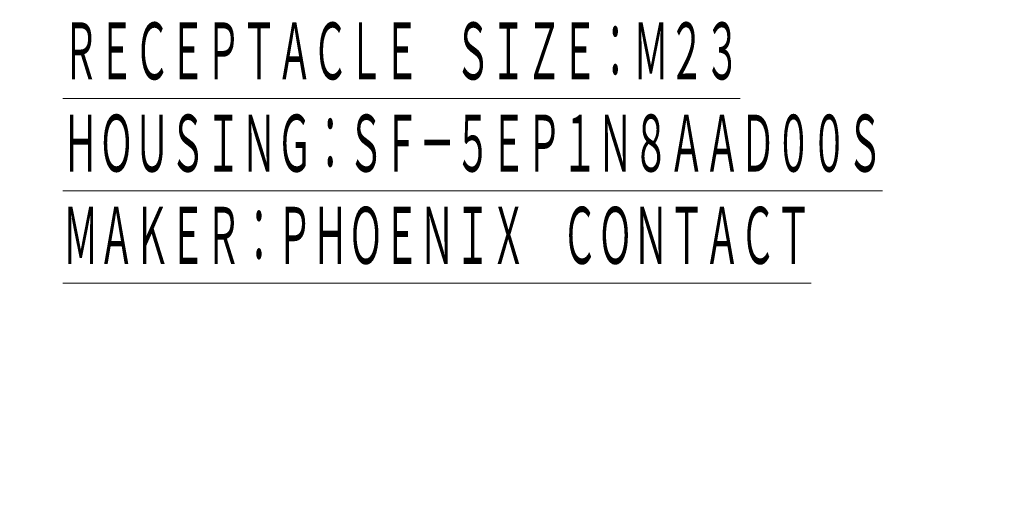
# Model space of a CAD drawing. Header units: millimetres. Extents: x 0 to 1300, y 0 to 891.
# Tile 6 of 146: x 320 to 475, y 112 to 188. Entities that reach past the tile are written whole.
import ezdxf

# ---------------------------------------------------------------- set-up
doc = ezdxf.new("R2010")
doc.units = ezdxf.units.MM
doc.header["$LTSCALE"] = 0.545669
doc.layers.add('NoLayerName_001', color=7, linetype='Continuous')
doc.styles.get("Standard").update_dxf_attribs({"font": 'txt', "bigfont": 'extfont2'})

msp = doc.modelspace()

# ---------------------------------------------------------------- texts
at = {"layer": 'NoLayerName_001', "color": 3, "lineweight": 13, "char_height": 10.1824359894, "attachment_point": 7, "line_spacing_factor": 0.854167}
for s, insert in [('\\A1;\\W0.5000;\\LＲＥＣＥＰＴＡＣＬＥ\u3000ＳＩＺＥ：Ｍ２３\\l\\P\\LＨＯＵＳＩＮＧ：ＳＦ－５ＥＰ１Ｎ８ＡＡＤ００Ｓ\\l\\P\\LＭＡＫＥＲ：ＰＨＯＥＮＩＸ\u3000ＣＯＮＴＡＣＴ\\l', (327.10436339, 148.16795859)), ('\\A1;\\W0.5000;\\T0.8333;\\LＲＥＣＥＰＴＡＣＬＥ\u3000ＳＩＺＥ：Ｍ１２\\l\\P\\LＨＯＵＳＩＮＧ：ＳＡＣＣ－ＭＳＱ－Ｍ１２ＭＳ－２５－３，２\u3000ＳＣＯ\\l\\P\\LＭＡＫＥＲ：ＰＨＯＥＮＩＸ\u3000ＣＯＮＴＡＣＴ\\l', (102.72306559, 114.00795949))]:
    msp.add_mtext(s, dxfattribs=dict(at, insert=insert))

doc.saveas('drawing.dxf')
